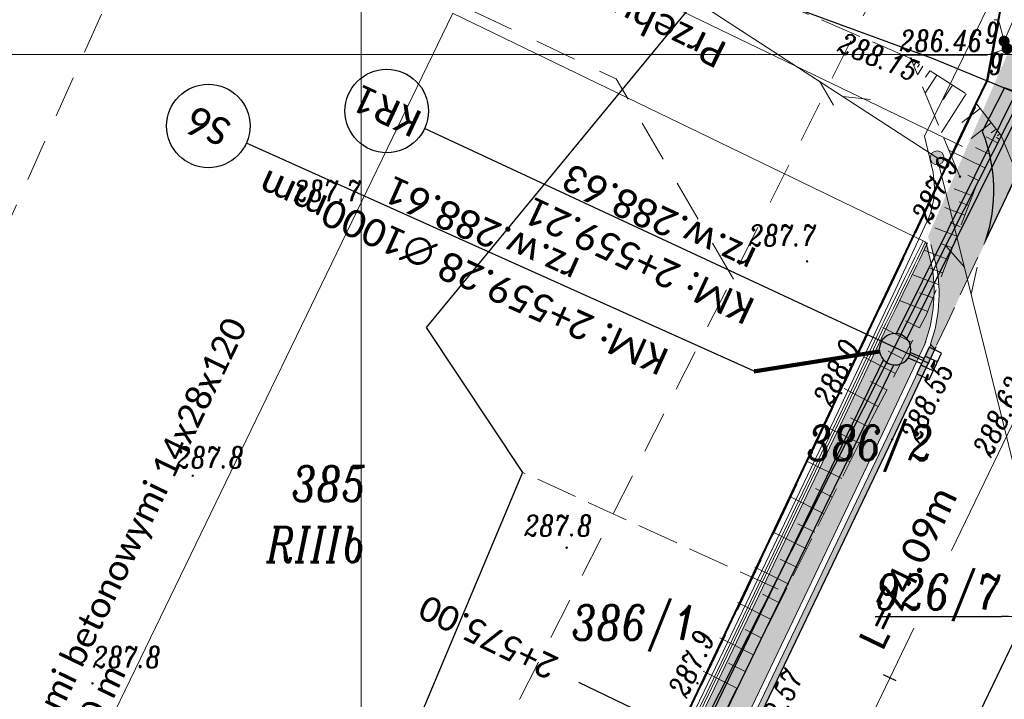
# Model space of a CAD drawing. Header units: metres. Extents: x -1 to 7476305, y 0 to 5497191.
# Tile 80 of 115: x 7475188 to 7475223, y 5496977 to 5497001. Entities that reach past the tile are written whole.
import ezdxf
from ezdxf.enums import TextEntityAlignment as Align

# ---------------------------------------------------------------- set-up
doc = ezdxf.new("R2010")
doc.units = ezdxf.units.M
for name, pattern in [('420-500', [1.5, 1, -0.5]), ('ACAD_ISO04W100', [30, 24, -3, 0, -3]), ('EGBK02-500', [2, 1.5, -0.5]), ('EGBO02-500', [2.5, 1.5, -1]), ('KTJZ01-500', [2, 1.5, -0.5])]:
    doc.linetypes.add(name, pattern=pattern)
for name, color, linetype, lineweight, true_color in [('BUBZ01_1', 7, 'Continuous', 5, 0x0a0909), ('EGBD03', 7, 'Continuous', 5, 0x0a0909), ('EGBK02', 7, 'Continuous', 5, 0x0a0909), ('EGBO02', 7, 'Continuous', 5, 0x0a0909), ('KTJZ01', 7, 'Continuous', 5, 0x0a0909), ('KTKR01', 7, 'Continuous', 5, 0x0a0909), ('RTPW01', 7, 'Continuous', 5, 0x0a0909), ('RTPW02', 7, 'Continuous', 5, 0x0a0909), ('SUPG_01', 7, 'Continuous', 5, 0x0a0909), ('SUSM04_01_T', 7, 'Continuous', 5, 0x0a0909), ('sutp', 7, 'Continuous', 5, 0x0a0909), ('SUUS25_G', 7, 'Continuous', 5, 0x0a0909), ('Warstwa 1', 7, 'Continuous', 5, 0x0a0909)]:
    doc.layers.add(name, color=color, linetype=linetype, lineweight=lineweight, true_color=true_color)
for name, color, linetype in [('C-DROGI-KORYTARZE', 7, 'Continuous'), ('C-DROGI-PRZEKROJE', 7, 'Continuous'), ('C-DROGI-SYTUACJA', 7, 'Continuous'), ('C-DROGI-SYTUACJA-ETYKIETY', 7, 'Continuous'), ('C-SIECI-RURY', 150, 'Continuous'), ('C-SIECI-STRUKTURY', 150, 'Continuous'), ('C-SIECI-STRUKTURY-ETYKIETY', 154, 'Continuous'), ('D_ naprawakonstrukcji', 7, 'Continuous'), ('D_Granice pasa drogowego', 30, '420-500'), ('d_gRANICE PODZIAŁOWE', 92, 'Continuous'), ('D_Linia charakterystyczna', 10, 'Continuous')]:
    doc.layers.add(name, color=color, linetype=linetype)
doc.layers.add('C-ROAD-TEXT', color=1, linetype='Continuous', lineweight=13)
doc.layers.add('S-5_opis_poprzeczka', color=7, linetype='Continuous', lineweight=25)
doc.styles.add('! rom po 1.8mm', font='calibri.ttf', dxfattribs={"height": 0.9})
doc.styles.add('KAMIL', font='calibri.ttf', dxfattribs={"height": 0.75})
doc.styles.add('romans_pochyl', font='calibri.ttf', dxfattribs={"height": 0.75})
doc.styles.add('Style-ITALIC_1250', font='ITALIC_1250.shx')
doc.linetypes.add('OGRODZENIE1', pattern='A,6.35,-2.54,[133,ltypeshp.shx,S=2.54,R=0,X=-2.54,Y=0],-2.54,25.4', length=36.83)
doc.dimstyles.new('! 500', dxfattribs={"dimscale": 5, "dimtxt": 0.9, "dimasz": 0.18, "dimexe": 0.08, "dimexo": 0.04, "dimgap": 0.07, "dimtad": 1, "dimzin": 1, "dimtxsty": '! rom po 1.8mm', "dimcen": 0.09, "dimclrd": 256, "dimclre": 256, "dimclrt": 256, "dimazin": 1, "dimtfac": 1, "dimtix": 1, "dimtmove": 1, "dimatfit": 1, "dimfxl": 0.2, "dimlwd": -1, "dimlwe": -1, "dimarcsym": 0})

# ---------------------------------------------------------------- blocks, each defined once
blk = doc.blocks.new('510_1')
at = {"layer": 'SUSM04_01_T', "linetype": 'Continuous', "lineweight": 13, "true_color": 0x7a7a7a}
h = blk.add_hatch(color=8, dxfattribs=at)
edge = h.paths.add_edge_path()
edge.add_arc((0, 0), 0.25, 0, 360)
at = {"layer": 'SUSM04_01_T', "color": 18, "linetype": 'Continuous', "lineweight": 13, "true_color": 0x0a0909}
blk.add_circle((0, 0), 0.25, dxfattribs=at)
blk = doc.blocks.new('SUUS25')
at = {"layer": 'SUUS25_G', "linetype": 'Continuous', "lineweight": 5, "true_color": 0xbebf00}
h = blk.add_hatch(color=52, dxfattribs=at)
edge = h.paths.add_edge_path()
edge.add_arc((0, 0), 0.2, 0, 360)
blk = doc.blocks.new('RTPW01')
at = {"layer": 'RTPW01', "linetype": 'Continuous', "lineweight": 13, "true_color": 0x0a0909}
h = blk.add_hatch(color=18, dxfattribs=at)
edge = h.paths.add_edge_path()
edge.add_arc((0, 0), 0.045, 0, 360)
blk = doc.blocks.new('RTPW02')
at = {"layer": 'RTPW02', "linetype": 'Continuous', "lineweight": 13, "true_color": 0x0a0909}
h = blk.add_hatch(color=18, dxfattribs=at)
edge = h.paths.add_edge_path()
edge.add_arc((0, 0), 0.045, 0, 360)
blk = doc.blocks.new('MDCP_klauzula')
at = {"layer": 'BUBZ01_1', "color": 252, "linetype": 'Continuous', "lineweight": 18}
for p, q in [((7475219.85, 5496999.731), (7475219.877, 5496999.774)), ((7475219.857, 5496999.605), (7475219.94, 5496999.735)), ((7475219.995, 5496999.547), (7475220.064, 5496999.655)), ((7475219.995, 5496999.272), (7475220.189, 5496999.575)), ((7475220.285, 5496999.178), (7475220.438, 5496999.416)), ((7475220.271, 5496998.608), (7475220.686, 5496999.257)), ((7475220.914, 5496998.38), (7475221.246, 5496998.899)), ((7475220.859, 5496997.196), (7475221.744, 5496998.58)), ((7475221.584, 5496997.549), (7475222.242, 5496998.061)), ((7475221.917, 5496996.982), (7475222.642, 5496997.546)), ((7475222.639, 5496997.177), (7475222.82, 5496997.318)), ((7475222.455, 5496997.035), (7475222.868, 5496996.829)), ((7475222.83, 5496997.011), (7475222.933, 5496996.959)), ((7475222.863, 5496997.076), (7475222.954, 5496997.146)), ((7475221.121, 5496996.565), (7475222.413, 5496995.919)), ((7475222.073, 5496996.658), (7475222.641, 5496996.374)), ((7475221.803, 5496995.655), (7475222.186, 5496995.464)), ((7475221.306, 5496995.17), (7475221.966, 5496994.915)), ((7475220.98, 5496994.501), (7475221.698, 5496994.223)), ((7475221.487, 5496994.702), (7475221.832, 5496994.569)), ((7475220.621, 5496993.765), (7475221.403, 5496993.463)), ((7475221.161, 5496993.954), (7475221.537, 5496993.808)), ((7475220.834, 5496993.206), (7475221.242, 5496993.048)), ((7475220.23, 5496992.962), (7475221.082, 5496992.633)), ((7475220.448, 5496992.321), (7475220.894, 5496992.149)), ((7475219.806, 5496992.093), (7475220.734, 5496991.734)), ((7475220.062, 5496991.437), (7475220.546, 5496991.249)), ((7475219.35, 5496991.156), (7475220.359, 5496990.765)), ((7475218.749, 5496990.191), (7475219.788, 5496989.644)), ((7475219.565, 5496990.431), (7475220.064, 5496990.168)), ((7475218.075, 5496989.123), (7475219.201, 5496988.53)), ((7475218.935, 5496989.34), (7475219.477, 5496989.054)), ((7475218.305, 5496988.249), (7475218.891, 5496987.94)), ((7475217.362, 5496987.992), (7475218.58, 5496987.351)), ((7475216.67, 5496986.644), (7475217.905, 5496986.025)), ((7475217.587, 5496986.935), (7475218.206, 5496986.625)), ((7475216.955, 5496985.667), (7475217.571, 5496985.359)), ((7475216.04, 5496985.375), (7475217.271, 5496984.759)), ((7475216.323, 5496984.399), (7475216.937, 5496984.092)), ((7475215.411, 5496984.106), (7475216.637, 5496983.492)), ((7475215.691, 5496983.132), (7475216.303, 5496982.825)), ((7475214.781, 5496982.837), (7475216.003, 5496982.225)), ((7475215.06, 5496981.864), (7475215.669, 5496981.558)), ((7475214.152, 5496981.568), (7475215.369, 5496980.958)), ((7475213.522, 5496980.299), (7475214.735, 5496979.692)), ((7475214.428, 5496980.596), (7475215.035, 5496980.292)), ((7475213.796, 5496979.328), (7475214.401, 5496979.025)), ((7475212.893, 5496979.03), (7475214.101, 5496978.425)), ((7475212.296, 5496977.828), (7475213.5, 5496977.225)), ((7475213.197, 5496978.127), (7475213.801, 5496977.825))]:
    blk.add_line(p, q, dxfattribs=at)
at = {"layer": 'd_gRANICE PODZIAŁOWE', "color": 96, "lineweight": 30, "flags": 128}
blk.add_lwpolyline([(7475200.594, 5496952.761), (7475222.491, 5496999.056)], dxfattribs=at)
at = {"layer": 'EGBD03', "color": 96, "linetype": 'Continuous', "lineweight": 30}
blk.add_line((7475223.74, 5496998.54), (7475200.594, 5496952.761), dxfattribs=at)
at = {"layer": 'EGBD03', "color": 96, "linetype": 'Continuous', "lineweight": 30, "flags": 128}
for points in [[(7475195.322, 5497011.875), (7475204.23, 5497005.84), (7475212.67, 5497002.75), (7475220.52, 5496999.87), (7475222.491, 5496999.056), (7475223.74, 5496998.54), (7475225.05, 5497001.25)], [(7475212.67, 5497002.75), (7475202.34, 5496990.19), (7475205.8, 5496984.98), (7475194.12, 5496957.16)], [(7475227.923, 5496979.706), (7475223.265, 5496979.803), (7475223.015, 5496979.803)]]:
    blk.add_lwpolyline(points, dxfattribs=at)
at = {"layer": 'EGBK02', "color": 252, "linetype": 'EGBK02-500', "lineweight": 18}
blk.add_line((7475214.985, 5496980.781), (7475205.8, 5496984.98), dxfattribs=at)
at = {"layer": 'EGBO02', "color": 252, "linetype": 'EGBO02-500', "lineweight": 18, "flags": 128}
blk.add_lwpolyline([(7474841.222, 5496643.003), (7474887.135, 5496580.225), (7474952.717, 5496636.531), (7475011.487, 5496696.697), (7475042.452, 5496728.267), (7475075.818, 5496754.639), (7475151.981, 5496814.306), (7475207.79, 5496879.799), (7475244.471, 5496937.344), (7475261.934, 5496992.564), (7475290.267, 5497036.604), (7475361.871, 5497109.05), (7475312.93, 5497156.379), (7475281.54, 5497123.712), (7475238.605, 5497076.129), (7475203.102, 5497029.307), (7475176.13, 5496968.87), (7475152.282, 5496929.365), (7475127.016, 5496890.885), (7475061.018, 5496837.939), (7474956.291, 5496739.91), (7474841.222, 5496643.003)], close=True, dxfattribs=at)
for points in [[(7475297.538, 5497103.825), (7475279.855, 5497088.323), (7475266.998, 5497076.027), (7475254.649, 5497064.001), (7475244.334, 5497052.497), (7475235.016, 5497036.119), (7475229.48, 5497025.04), (7475224.511, 5497014.388), (7475213.924, 5496993.12), (7475205.301, 5496976.039), (7475191.153, 5496949.431), (7475170.683, 5496910.712), (7475164.472, 5496899.278), (7475155.778, 5496887.844), (7475138.024, 5496865.445)], [(7475213.379, 5496991.922), (7475209.168, 5496999.118), (7475199.989, 5497003.474), (7475193.411, 5497007.592)]]:
    blk.add_lwpolyline(points, dxfattribs=at)
at = {"layer": 'KTJZ01', "color": 252, "linetype": 'KTJZ01-500', "lineweight": 18}
blk.add_line((7475221.519, 5496995.608), (7475219.753, 5496999.854), dxfattribs=at)
at = {"layer": 'KTJZ01', "color": 252, "linetype": 'KTJZ01-500', "lineweight": 18, "flags": 128}
for points in [[(7474940.948, 5496678.227), (7474942.744, 5496679.768), (7474947.468, 5496684.472), (7474951.738, 5496688.783), (7474958.027, 5496695.193), (7474962.097, 5496699.235), (7474965.673, 5496702.794), (7474969.754, 5496707.034), (7474981.843, 5496719.552), (7474986.871, 5496724.456), (7474990.284, 5496728.016), (7474993.046, 5496730.57), (7474995.803, 5496733.399), (7474999.755, 5496737.308), (7475005.043, 5496742.399), (7475009.082, 5496746.263), (7475016.386, 5496752.922), (7475018.661, 5496754.834), (7475020.089, 5496756.127), (7475022.831, 5496758.571), (7475025.815, 5496761.182), (7475031.927, 5496766.616), (7475037.923, 5496771.877), (7475045.276, 5496778.075), (7475048.776, 5496780.871), (7475053.275, 5496784.409), (7475057.865, 5496787.982), (7475065.68, 5496793.821), (7475071.675, 5496798.251), (7475080.197, 5496804.617), (7475085.951, 5496808.863), (7475092.068, 5496813.415), (7475094.463, 5496815.318), (7475099.029, 5496818.877), (7475104.515, 5496823.229), (7475105.014, 5496823.868), (7475110.261, 5496828.106), (7475116.671, 5496833.487), (7475121.299, 5496837.758), (7475127.388, 5496843.57), (7475133.626, 5496849.85), (7475138.23, 5496854.845), (7475143.855, 5496861.074), (7475148.205, 5496866.026), (7475154.747, 5496873.863), (7475160.368, 5496880.935), (7475164.02, 5496885.897), (7475167.465, 5496890.774), (7475169.395, 5496893.556), (7475177.645, 5496905.781), (7475183.716, 5496915.79), (7475187.356, 5496922.37), (7475191.312, 5496929.431), (7475194.505, 5496935.684), (7475198.366, 5496943.242), (7475201.584, 5496949.716), (7475204.91, 5496956.567), (7475209.898, 5496967.043), (7475214.268, 5496976.102), (7475219.085, 5496986.161), (7475221.068, 5496990.37), (7475223.563, 5496995.716), (7475227.167, 5497003.081), (7475229.52, 5497008.043), (7475233.202, 5497015.17), (7475236.644, 5497022.005), (7475242.538, 5497033.041), (7475245.538, 5497037.898), (7475247.914, 5497042.007), (7475248.707, 5497043.191), (7475252.159, 5497048.588), (7475253.518, 5497050.557), (7475256.496, 5497054.779), (7475262.407, 5497062.145), (7475264.477, 5497064.71), (7475272.511, 5497072.714), (7475276.959, 5497077.087), (7475283.019, 5497082.422), (7475288.616, 5497087.275), (7475294.096, 5497092.097)], [(7475219.753, 5496999.854), (7475214.036, 5497002.316), (7475204.396, 5497006.863)], [(7475222.998, 5496997.089), (7475221.931, 5496998.461), (7475219.753, 5496999.854)], [(7475200.788, 5496950.621), (7475204.04, 5496957.25), (7475208.957, 5496967.322), (7475213.3, 5496976.825), (7475218.339, 5496986.892), (7475220.305, 5496990.627), (7475222.153, 5496995.399), (7475222.998, 5496997.089)], [(7475223.563, 5496995.716), (7475222.998, 5496997.089)]]:
    blk.add_lwpolyline(points, dxfattribs=at)
at = {"layer": 'KTKR01', "color": 252, "linetype": 'Continuous', "lineweight": 18, "flags": 128}
blk.add_lwpolyline([(7475212.28, 5496955.66), (7475218.78, 5496969.22), (7475219.24, 5496970.13), (7475226.16, 5496984.53), (7475235.46, 5497003.82), (7475237.52, 5497008.04), (7475240.69, 5497014.3), (7475241.14, 5497015.22), (7475244.36, 5497021.44), (7475244.83, 5497022.29), (7475247.7, 5497027.63), (7475248.4, 5497028.94), (7475252.58, 5497036.21)], dxfattribs=at)
at = {"layer": 'SUPG_01', "color": 52, "linetype": 'Continuous', "lineweight": 13, "true_color": 0xbebf00, "flags": 128}
blk.add_lwpolyline([(7475235.521, 5497031.239), (7475235.7, 5497031.15), (7475235.61, 5497030.971), (7475231.133, 5497019.838), (7475226.643, 5497008.71), (7475223.104, 5497000.476), (7475223.03, 5497000.29), (7475223.213, 5497000.21), (7475223.401, 5497000.14), (7475234.08, 5496995.14), (7475234.263, 5496995.037), (7475235.477, 5496994.352), (7475235.66, 5496994.27), (7475235.583, 5496994.085), (7475230.47, 5496983.229), (7475225.216, 5496972.441), (7475219.985, 5496961.641), (7475214.723, 5496950.856)], dxfattribs=at)
at = {"layer": 'sutp', "color": 30, "linetype": 'Continuous', "lineweight": 13, "true_color": 0xff9100}
for p, q in [((7475220.702, 5496996.285), (7475195.63, 5497012.564)), ((7475216.467, 5496999.035), (7475216.973, 5496998.173)), ((7475217.305, 5496998.491), (7475218.299, 5496998.379)), ((7475220.702, 5496996.285), (7475226.53, 5496972.8)), ((7475221.677, 5496992.354), (7475221.028, 5496993.115)), ((7475221.918, 5496991.384), (7475222.137, 5496992.359))]:
    blk.add_line(p, q, dxfattribs=at)
at = {"layer": 'SUUS25_G', "color": 52, "linetype": 'Continuous', "lineweight": 13, "true_color": 0xbebf00, "flags": 128}
for points in [[(7475223.104, 5497000.476), (7475222.902, 5497001.248), (7475222.752, 5497001.248)], [(7475223.213, 5497000.21), (7475222.487, 5496999.968), (7475222.337, 5496999.968)]]:
    blk.add_lwpolyline(points, dxfattribs=at)
at = {"layer": 'Warstwa 1', "color": 252, "linetype": 'Continuous', "lineweight": 18, "flags": 128}
for points in [[(7475146.74, 5497000), (7475200, 5497000), (7475200, 5497052.372)], [(7475200, 5497049.893), (7475200, 5497000), (7475334.3, 5497000), (7475334.3, 5497000)], [(7475334.3, 5497000), (7475334.3, 5497000), (7475200, 5497000), (7475200, 5496846.668)]]:
    blk.add_lwpolyline(points, dxfattribs=at)
at = {"layer": 'RTPW01', "color": 252, "linetype": 'Continuous', "lineweight": 18}
for p in [(7475221.519, 5496995.608), (7475198.432, 5496994.263), (7475216.025, 5496992.564), (7475217.254, 5496987.821), (7475193.95, 5496984.858), (7475207.386, 5496982.272), (7475190.346, 5496977.395), (7475212.084, 5496977.4)]:
    blk.add_blockref('RTPW01', p, dxfattribs=at)
at = {"layer": 'RTPW02', "color": 252, "linetype": 'Continuous', "lineweight": 18}
for p in [(7475219.753, 5496999.854), (7475219.085, 5496986.161), (7475222.55, 5496985.695)]:
    blk.add_blockref('RTPW02', p, dxfattribs=at)
at = {"layer": 'SUSM04_01_T', "color": 252, "linetype": 'Continuous', "lineweight": 18}
blk.add_blockref('510_1', (7475220.702, 5496996.285), dxfattribs=at)
at = {"layer": 'SUUS25_G', "color": 52, "linetype": 'Continuous', "lineweight": 5, "true_color": 0xbebf00}
for p in [(7475223.104, 5497000.476), (7475223.213, 5497000.21)]:
    blk.add_blockref('SUUS25', p, dxfattribs=at)
at = {"layer": 'EGBD03', "color": 96, "linetype": 'Continuous', "lineweight": 30, "style": 'Style-ITALIC_1250', "width": 0.8}
for s, p in [('386/2', (7475216.019, 5496985.413)), ('385', (7475197.503, 5496983.947)), ('386/1', (7475207.564, 5496978.955))]:
    blk.add_text(s, height=1.25, dxfattribs=at).set_placement(p)
blk.add_text('%%u926/7%%U', height=1.25, dxfattribs=at).set_placement((7475223.015, 5496980.053), align=Align.RIGHT)
at = {"layer": 'EGBK02', "color": 252, "linetype": 'Continuous', "lineweight": 18, "style": 'Style-ITALIC_1250', "width": 0.8}
blk.add_text('RIIIb', height=1.25, dxfattribs=at).set_placement((7475196.601, 5496981.756))
at = {"layer": 'RTPW01', "color": 252, "linetype": 'Continuous', "lineweight": 18, "style": 'Style-ITALIC_1250', "width": 0.8}
for s, rotation, p in [('287.9', 64.6868, (7475220.439, 5496993.888)), ('288.0', 64.6868, (7475216.894, 5496987.307)), ('287.9', 64.9216, (7475211.69, 5496976.843))]:
    blk.add_text(s, height=0.75, rotation=rotation, dxfattribs=at).set_placement(p)
for s, p in [('287.7', (7475197.577, 5496994.725)), ('287.7', (7475213.924, 5496993.12)), ('287.8', (7475193.346, 5496985.143)), ('287.8', (7475205.862, 5496982.692)), ('287.8', (7475190.362, 5496977.968))]:
    blk.add_text(s, height=0.75, dxfattribs=at).set_placement(p)
at = {"layer": 'RTPW02', "color": 252, "linetype": 'Continuous', "lineweight": 18, "style": 'Style-ITALIC_1250', "width": 0.8}
for s, rotation, p in [('288.15', 337.992, (7475217.069, 5497000.125)), ('288.55', 64.7733, (7475220.038, 5496986.02)), ('288.62', 64.7733, (7475222.634, 5496985.485)), ('288.57', 64.7733, (7475214.642, 5496974.984))]:
    blk.add_text(s, height=0.75, rotation=rotation, dxfattribs=at).set_placement(p)
at = {"layer": 'SUUS25_G', "color": 52, "linetype": 'Continuous', "lineweight": 13, "true_color": 0xbebf00, "style": 'Style-ITALIC_1250', "width": 0.8}
for p in [(7475222.462, 5497000.651), (7475222.596, 5496999.535)]:
    blk.add_text('g', height=0.75, dxfattribs=at).set_placement(p)
blk.add_text('%%u286.46%%U', height=0.75, dxfattribs=at).set_placement((7475222.337, 5497000.118), align=Align.RIGHT)
blk = doc.blocks.new('*D181')
at = {"layer": 'Defpoints', "color": 0, "lineweight": 30, "transparency": 16777216}
for p in [(7475220.296, 5496993.255, 288.171), (7475178.57, 5496950.364), (7475195.579, 5496942.14, 288.826)]:
    blk.add_point(p, dxfattribs=at)
at = {"layer": 'RTPW01', "transparency": 16777216}
for p, q in [((7475220.292, 5496993.257), (7475203.279, 5497001.483)), ((7475203.279, 5497001.464), (7475178.578, 5496950.381)), ((7475195.576, 5496942.141), (7475178.563, 5496950.368))]:
    blk.add_line(p, q, dxfattribs=at)
at = {"layer": 'RTPW01', "lineweight": 30, "transparency": 16777216}
for points in [[(7475203.276, 5497001.465), (7475203.281, 5497001.462), (7475203.287, 5497001.48)], [(7475178.575, 5496950.382), (7475178.581, 5496950.379), (7475178.57, 5496950.364)]]:
    blk.add_solid(points, dxfattribs=at)
at = {"layer": 'RTPW01', "lineweight": 30, "transparency": 16777216, "insert": (7475189.718, 5496976.507), "char_height": 0.9, "attachment_point": 5, "rotation": 64.1943, "style": '! rom po 1.8mm'}
blk.add_mtext('proj. umocnienie palisadami betonowymi 14x28x120\\P57,0 m', dxfattribs=at)
blk = doc.blocks.new('AeccTickLine')
at = {"color": 0, "linetype": 'ByBlock', "lineweight": -2}
blk.add_line((0, 1), (0, -1), dxfattribs=at)
blk = doc.blocks.new('kratka')
at = {"color": 0}
for p, q in [((-0.35, 0.5), (-0.35, -0.5)), ((0.35, -0.5), (0.35, 0.5))]:
    blk.add_line(p, q, dxfattribs=at)
blk.add_lwpolyline([(-1.05, -0.5), (1.05, -0.5), (1.05, 0.5), (-1.05, 0.5)], close=True, dxfattribs=at)
blk = doc.blocks.new('AeccTickCircle')
at = {"color": 0, "linetype": 'ByBlock', "lineweight": -2}
blk.add_circle((0, 0), 0.5, dxfattribs=at)

msp = doc.modelspace()

# ---------------------------------------------------------------- hatches: boundary and pattern name
at = {"layer": 'D_ naprawakonstrukcji', "lineweight": 30, "transparency": 33554687}
h = msp.add_hatch(color=8, dxfattribs=at)
h.dxf.hatch_style = 1
edge = h.paths.add_edge_path()
edge.add_arc((7475215.323, 5496991.386), 5.448, -21.4514, 22.2263, ccw=False)
edge.add_line((7475220.393, 5496989.393), (7475220.562, 5496989.299))
edge.add_line((7475220.562, 5496989.299), (7475225.214, 5496999.12))
edge.add_line((7475225.214, 5496999.12), (7475223.249, 5497000.075))
edge.add_line((7475223.249, 5497000.075), (7475220.366, 5496993.446))

# ---------------------------------------------------------------- linework, layer by layer
at = {"layer": 'D_ naprawakonstrukcji', "color": 251, "lineweight": 30, "true_color": 0x636466, "flags": 128}
msp.add_lwpolyline([(7475222.426, 5496993.281), (7475224.775, 5496998.194), (7475223.115, 5496998.798), (7475222.318, 5496997.225, -0.177389)], format="xyb", close=True, dxfattribs=at)
at = {"layer": 'D_ naprawakonstrukcji', "color": 18, "lineweight": 30, "true_color": 0x000000, "flags": 128}
msp.add_lwpolyline([(7475222.104, 5496998.239), (7475217.488, 5496988.479), (7475214.662, 5496982.503), (7475211.997, 5496976.871), (7475210.402, 5496973.497), (7475207.108, 5496966.534), (7475200.594, 5496952.761)], dxfattribs=at)
at = {"layer": 'D_Granice pasa drogowego', "lineweight": 50, "ltscale": 2, "flags": 128}
msp.add_lwpolyline([(7474871.194, 5496602.021), (7474875.844, 5496605.985), (7474886.51, 5496614.328), (7474893.187, 5496619.551), (7474906.364, 5496629.859), (7474908.002, 5496630.38), (7474914.804, 5496638.74), (7474928.905, 5496651.777), (7474946.406, 5496669.552), (7474957.321, 5496680.639), (7474994.148, 5496718.045), (7475014.642, 5496738.841), (7475028.014, 5496750.844), (7475033.755, 5496755.998), (7475037.841, 5496759.479), (7475046.672, 5496767.002), (7475050.423, 5496770.198), (7475056.626, 5496775.2), (7475065.197, 5496781.478), (7475069.506, 5496784.668), (7475083.953, 5496795.64), (7475091.313, 5496801.229), (7475097.69, 5496806.073), (7475103.398, 5496810.407), (7475110.576, 5496816.081), (7475114.68, 5496819.326), (7475120.064, 5496824.042), (7475130.991, 5496833.37), (7475144.36, 5496846.35), (7475159.914, 5496864.742), (7475165.321, 5496871.433), (7475168.549, 5496875.377), (7475175.09, 5496884.328), (7475189.457, 5496903.989), (7475193.179, 5496911.075), (7475198.108, 5496920.456), (7475202.904, 5496929.586), (7475209.984, 5496944.676), (7475224.229, 5496974.661), (7475228.871, 5496985.456), (7475234.774, 5496999.181), (7475235.211, 5497000), (7475244.883, 5497018.143), (7475247.158, 5497021.622), (7475253.509, 5497032.362), (7475263.655, 5497046.357), (7475275.03, 5497059.7), (7475278.404, 5497063.267), (7475280.249, 5497065.127), (7475283.737, 5497068.192), (7475289.77, 5497074.68), (7475292.049, 5497076.649), (7475298.288, 5497082.039), (7475318.081, 5497097.784), (7475318.6, 5497101.12), (7475308.342, 5497109.277), (7475299.764, 5497105.915), (7475300.031, 5497102.685), (7475290.434, 5497094.878), (7475285.765, 5497091.08), (7475277.631, 5497083.259), (7475263.588, 5497069.572), (7475259.571, 5497065.54), (7475255.16, 5497060.7), (7475248.447, 5497051.193), (7475241.071, 5497040.575), (7475236.851, 5497034.5), (7475232.87, 5497026.192), (7475228.603, 5497017.286), (7475222.129, 5497003.773), (7475221.6, 5497002.67), (7475223.058, 5497002.07), (7475222.491, 5496999.056), (7475222.104, 5496998.239), (7475217.488, 5496988.479), (7475214.662, 5496982.503), (7475211.997, 5496976.871), (7475210.402, 5496973.497), (7475207.108, 5496966.534), (7475200.594, 5496952.761), (7475195.041, 5496942.357), (7475186.706, 5496926.741), (7475181.863, 5496917.665), (7475180.812, 5496915.697), (7475174.258, 5496906.159), (7475161.354, 5496887.311), (7475156.287, 5496881.059), (7475137.148, 5496857.357), (7475129.378, 5496848.794), (7475126.377, 5496845.473), (7475122.357, 5496841.906), (7475113.346, 5496833.897), (7475108.201, 5496829.327), (7475103.572, 5496825.562), (7475101.251, 5496823.675), (7475097.151, 5496820.343), (7475092.412, 5496817.061), (7475083.189, 5496810.712), (7475063.35, 5496796.429), (7475055.25, 5496790.597), (7475035.25, 5496773.04), (7475032.26, 5496770.67), (7475010.572, 5496750.962), (7475002.025, 5496743.149), (7474993.311, 5496735.182), (7474991.33, 5496733.29), (7474987.11, 5496729.262), (7474981.728, 5496724.125), (7474978.688, 5496721.224), (7474975.041, 5496717.744), (7474967.615, 5496710.352), (7474955.357, 5496698.026), (7474948.808, 5496691.442), (7474943.173, 5496685.776), (7474941.426, 5496684.019), (7474940.056, 5496682.642), (7474939.655, 5496682.287), (7474931.483, 5496675.053), (7474923.147, 5496667.674), (7474919.881, 5496664.783), (7474908.976, 5496655.13), (7474905.9, 5496652.407), (7474901.86, 5496653.48)], dxfattribs=at)

# ---------------------------------------------------------------- dimensions: what is measured, and where the dimension line sits
at = {"layer": 'RTPW01', "color": 18, "lineweight": 30, "true_color": 0x000000}
dim = msp.add_aligned_dim(p1=(7475220.296, 5496993.255, 288.171), p2=(7475195.579, 5496942.14, 288.826), distance=-18.893, text='proj. umocnienie palisadami betonowymi 14x28x120\\P57,0 m', dimstyle='! 500', override={"dimscale": 0.1}, dxfattribs=at)
dim.commit()
dim.dimension.update_dxf_attribs({"geometry": '*D181', "text_midpoint": (7475189.718, 5496976.507)})

# ---------------------------------------------------------------- next in the draw order: block references
msp.add_blockref('MDCP_klauzula', (0, 0), dxfattribs=at)

# ---------------------------------------------------------------- next in the draw order: hatches: boundary and pattern name
at = {"layer": 'C-DROGI-KORYTARZE', "linetype": 'Continuous', "lineweight": -3, "true_color": 0xfeeab9}
for points in [[(7475220.355, 5496993.227), (7475220.512, 5496992.405), (7475220.554, 5496992.109), (7475220.588, 5496991.611), (7475220.589, 5496991.432), (7475220.555, 5496990.865), (7475220.454, 5496990.271), (7475220.442, 5496990.218), (7475220.282, 5496989.672), (7475218.942, 5496990.319), (7475219.187, 5496990.824), (7475219.21, 5496990.871), (7475219.463, 5496991.392), (7475219.693, 5496991.864), (7475219.763, 5496992.009), (7475219.953, 5496992.399), (7475220.061, 5496992.623), (7475220.296, 5496993.255), (7475220.355, 5496993.227)], [(7475220.294, 5496989.667), (7475220.254, 5496989.581), (7475218.725, 5496986.335), (7475213.908, 5496976.276), (7475213.211, 5496974.832), (7475209.538, 5496967.217), (7475204.55, 5496956.741), (7475202.391, 5496952.295), (7475201.224, 5496949.89), (7475200.992, 5496949.424), (7475198.009, 5496943.422), (7475195.716, 5496938.934), (7475194.376, 5496939.607), (7475196.668, 5496944.095), (7475199.641, 5496950.076), (7475199.873, 5496950.541), (7475201.04, 5496952.946), (7475203.199, 5496957.392), (7475208.187, 5496967.868), (7475211.86, 5496975.483), (7475212.557, 5496976.927), (7475217.374, 5496986.986), (7475218.903, 5496990.233), (7475218.943, 5496990.318), (7475220.294, 5496989.667)]]:
    msp.add_hatch(color=254, dxfattribs=at).paths.add_polyline_path(points, flags=0)
at = {"layer": 'C-DROGI-PRZEKROJE', "linetype": 'Continuous', "lineweight": -3}
msp.add_hatch(color=5, dxfattribs=at).paths.add_polyline_path([(7475220.655, 5496989.493), (7475220.614, 5496989.407), (7475219.085, 5496986.161), (7475214.268, 5496976.102), (7475213.571, 5496974.658), (7475209.898, 5496967.043), (7475204.91, 5496956.567), (7475202.751, 5496952.121), (7475201.584, 5496949.716), (7475201.353, 5496949.25), (7475198.366, 5496943.242), (7475196.073, 5496938.754), (7475195.894, 5496938.844), (7475198.187, 5496943.332), (7475201.172, 5496949.337), (7475201.403, 5496949.803), (7475202.571, 5496952.208), (7475204.729, 5496956.654), (7475209.717, 5496967.13), (7475213.391, 5496974.745), (7475214.087, 5496976.189), (7475218.904, 5496986.248), (7475220.434, 5496989.494), (7475220.474, 5496989.58), (7475220.655, 5496989.493)], flags=0)

# ---------------------------------------------------------------- next in the draw order: linework, layer by layer
at = {"layer": 'C-DROGI-KORYTARZE', "color": 202, "linetype": 'OGRODZENIE1', "lineweight": 15, "ltscale": 0.1}
for points in [[(7475220.284, 5496993.261, 289.283), (7475219.991, 5496992.656, 289.444), (7475219.882, 5496992.433, 289.502), (7475219.693, 5496992.043, 289.597), (7475219.622, 5496991.898, 289.632), (7475219.393, 5496991.426, 289.74), (7475219.14, 5496990.905, 289.801), (7475219.117, 5496990.857, 289.803), (7475218.872, 5496990.353, 289.812)], [(7475218.872, 5496990.353, 289.812), (7475218.82, 5496990.273, 289.796), (7475217.291, 5496987.026, 289.811), (7475212.474, 5496976.967, 289.826), (7475211.777, 5496975.523, 289.699), (7475208.104, 5496967.908, 289.845), (7475203.116, 5496957.432, 289.891), (7475200.957, 5496952.986, 289.857), (7475199.79, 5496950.581, 289.889), (7475199.558, 5496950.116, 289.856), (7475196.586, 5496944.136, 289.959), (7475194.293, 5496939.648, 289.929)]]:
    msp.add_polyline3d(points, dxfattribs=at)
at = {"layer": 'C-DROGI-PRZEKROJE', "color": 10, "linetype": 'Continuous', "lineweight": 15, "ltscale": 0.3}
for points in [[(7475223.705, 5497004.122, 288.512), (7475220.241, 5496997.063, 288.407), (7475220.561, 5496995.756, 288.588), (7475220.604, 5496995.226, 288.6), (7475220.599, 5496995.067, 288.606), (7475220.586, 5496994.909, 288.612), (7475220.565, 5496994.752, 288.618), (7475220.536, 5496994.596, 288.624), (7475220.5, 5496994.441, 288.629), (7475220.456, 5496994.289, 288.635), (7475220.405, 5496994.139, 288.641), (7475220.405, 5496994.139, 288.641), (7475219.122, 5496991.366, 288.657), (7475217.144, 5496987.167, 288.671), (7475212.33, 5496977.116, 288.686), (7475211.635, 5496975.674, 288.559), (7475207.959, 5496968.055, 288.705), (7475202.972, 5496957.581, 288.751), (7475200.817, 5496953.141, 288.717)], [(7475220.355, 5496993.227, 288.173), (7475220.061, 5496992.623, 288.334), (7475219.953, 5496992.399, 288.392), (7475219.763, 5496992.009, 288.487), (7475219.693, 5496991.864, 288.522), (7475219.463, 5496991.392, 288.63), (7475219.21, 5496990.871, 288.691), (7475219.187, 5496990.824, 288.693), (7475218.942, 5496990.319, 288.702)], [(7475220.296, 5496993.255, 288.171), (7475220.512, 5496992.405, 288.324), (7475220.554, 5496992.109, 288.378), (7475220.588, 5496991.611, 288.469), (7475220.589, 5496991.432, 288.502), (7475220.555, 5496990.865, 288.606), (7475220.454, 5496990.271, 288.664), (7475220.442, 5496990.218, 288.665), (7475220.282, 5496989.672, 288.673)], [(7475220.476, 5496993.168, 288.031), (7475220.692, 5496992.318, 288.184), (7475220.734, 5496992.023, 288.238), (7475220.768, 5496991.524, 288.329), (7475220.77, 5496991.345, 288.362), (7475220.735, 5496990.778, 288.466), (7475220.634, 5496990.184, 288.524), (7475220.622, 5496990.132, 288.525), (7475220.462, 5496989.586, 288.533)], [(7475218.942, 5496990.319, 288.702), (7475218.903, 5496990.233, 288.686), (7475217.374, 5496986.986, 288.701), (7475212.557, 5496976.927, 288.716), (7475211.86, 5496975.483, 288.589), (7475208.187, 5496967.868, 288.735), (7475203.199, 5496957.392, 288.781), (7475201.04, 5496952.946, 288.747), (7475199.873, 5496950.541, 288.779), (7475199.641, 5496950.076, 288.746), (7475196.668, 5496944.095, 288.849), (7475194.376, 5496939.607, 288.819)], [(7475220.282, 5496989.672, 288.673), (7475220.254, 5496989.581, 288.656), (7475218.725, 5496986.335, 288.671), (7475213.908, 5496976.276, 288.686), (7475213.211, 5496974.832, 288.559), (7475209.538, 5496967.217, 288.705), (7475204.55, 5496956.741, 288.751), (7475202.391, 5496952.295, 288.717), (7475201.224, 5496949.89, 288.749), (7475200.992, 5496949.424, 288.716), (7475198.009, 5496943.422, 288.819), (7475195.716, 5496938.934, 288.789)], [(7475220.475, 5496989.58, 288.516), (7475220.434, 5496989.494, 288.516), (7475218.905, 5496986.248, 288.531), (7475214.088, 5496976.189, 288.546), (7475213.391, 5496974.745, 288.419), (7475209.718, 5496967.13, 288.565), (7475204.73, 5496956.654, 288.611), (7475202.571, 5496952.208, 288.577), (7475201.404, 5496949.803, 288.609), (7475201.172, 5496949.337, 288.576), (7475198.187, 5496943.332, 288.679), (7475195.895, 5496938.844, 288.649)], [(7475220.462, 5496989.586, 288.533), (7475220.614, 5496989.407, 288.536), (7475219.085, 5496986.161, 288.551), (7475214.268, 5496976.102, 288.566), (7475213.571, 5496974.658, 288.439), (7475209.898, 5496967.043, 288.585), (7475204.91, 5496956.567, 288.631), (7475202.751, 5496952.121, 288.597), (7475201.584, 5496949.716, 288.629), (7475201.353, 5496949.25, 288.596), (7475198.366, 5496943.242, 288.699), (7475196.073, 5496938.754, 288.669)]]:
    msp.add_polyline3d(points, dxfattribs=at)
at = {"layer": 'C-DROGI-PRZEKROJE', "color": 30, "linetype": 'Continuous', "lineweight": 15}
for points in [[(7475220.192, 5496993.305, 288.173), (7475219.899, 5496992.701, 288.334), (7475219.79, 5496992.478, 288.392), (7475219.601, 5496992.087, 288.487), (7475219.531, 5496991.942, 288.522), (7475219.301, 5496991.47, 288.63), (7475219.048, 5496990.949, 288.691), (7475219.025, 5496990.902, 288.693), (7475218.78, 5496990.397, 288.702)], [(7475220.355, 5496993.227, 288.173), (7475220.061, 5496992.623, 288.334), (7475219.953, 5496992.399, 288.392), (7475219.763, 5496992.009, 288.487), (7475219.693, 5496991.864, 288.522), (7475219.463, 5496991.392, 288.63), (7475219.21, 5496990.871, 288.691), (7475219.187, 5496990.824, 288.693), (7475218.942, 5496990.319, 288.702)], [(7475218.78, 5496990.397, 288.702), (7475218.741, 5496990.311, 288.686), (7475217.212, 5496987.065, 288.701), (7475212.395, 5496977.006, 288.716), (7475211.698, 5496975.562, 288.589), (7475208.025, 5496967.947, 288.735), (7475203.037, 5496957.471, 288.781), (7475200.878, 5496953.024, 288.747), (7475199.711, 5496950.62, 288.779), (7475199.479, 5496950.154, 288.746), (7475196.507, 5496944.176, 288.849), (7475194.215, 5496939.688, 288.819)], [(7475218.942, 5496990.319, 288.702), (7475218.903, 5496990.233, 288.686), (7475217.374, 5496986.986, 288.701), (7475212.557, 5496976.927, 288.716), (7475211.86, 5496975.483, 288.589), (7475208.187, 5496967.868, 288.735), (7475203.199, 5496957.392, 288.781), (7475201.04, 5496952.946, 288.747), (7475199.873, 5496950.541, 288.779), (7475199.641, 5496950.076, 288.746), (7475196.668, 5496944.095, 288.849), (7475194.376, 5496939.607, 288.819)]]:
    msp.add_polyline3d(points, dxfattribs=at)
at = {"layer": 'C-DROGI-PRZEKROJE', "color": 1, "linetype": 'Continuous', "lineweight": 15}
for points in [[(7475220.296, 5496993.255, 288.171), (7475220.512, 5496992.405, 288.324), (7475220.554, 5496992.109, 288.378), (7475220.588, 5496991.611, 288.469), (7475220.589, 5496991.432, 288.502), (7475220.555, 5496990.865, 288.606), (7475220.454, 5496990.271, 288.664), (7475220.442, 5496990.218, 288.665), (7475220.282, 5496989.672, 288.673)], [(7475220.476, 5496993.168, 288.031), (7475220.692, 5496992.318, 288.184), (7475220.734, 5496992.023, 288.238), (7475220.768, 5496991.524, 288.329), (7475220.77, 5496991.345, 288.362), (7475220.735, 5496990.778, 288.466), (7475220.634, 5496990.184, 288.524), (7475220.622, 5496990.132, 288.525), (7475220.462, 5496989.586, 288.533)], [(7475220.294, 5496989.667, 288.656), (7475220.254, 5496989.581, 288.656), (7475218.725, 5496986.335, 288.671), (7475213.908, 5496976.276, 288.686), (7475213.211, 5496974.832, 288.559), (7475209.538, 5496967.217, 288.705), (7475204.55, 5496956.741, 288.751), (7475202.391, 5496952.295, 288.717), (7475201.224, 5496949.89, 288.749), (7475200.992, 5496949.424, 288.716), (7475198.009, 5496943.422, 288.819), (7475195.716, 5496938.934, 288.789)]]:
    msp.add_polyline3d(points, dxfattribs=at)
at = {"layer": 'C-DROGI-PRZEKROJE', "color": 7, "linetype": 'Continuous', "lineweight": -3}
msp.add_polyline3d([(7475220.655, 5496989.493, 288.516), (7475220.614, 5496989.407, 288.516), (7475219.085, 5496986.161, 288.531), (7475214.268, 5496976.102, 288.546), (7475213.571, 5496974.658, 288.419), (7475209.898, 5496967.043, 288.565), (7475204.91, 5496956.567, 288.611), (7475202.751, 5496952.121, 288.577), (7475201.584, 5496949.716, 288.609), (7475201.353, 5496949.25, 288.576), (7475198.366, 5496943.242, 288.679), (7475196.073, 5496938.754, 288.649)], dxfattribs=at)
at = {"layer": 'C-DROGI-SYTUACJA', "color": 1, "linetype": 'ACAD_ISO04W100', "lineweight": 15, "ltscale": 0.5, "flags": 128}
msp.add_lwpolyline([(7475254.845, 5497046.208), (7475248.193, 5497035.955), (7475236.767, 5497014.427), (7475204.581, 5496947.694), (7475194.212, 5496927.054), (7475192.33, 5496923.641)], dxfattribs=at)
at = {"layer": 'C-DROGI-SYTUACJA', "color": 7, "linetype": 'Continuous', "lineweight": 30}
msp.add_polyline3d([(7475212.28, 5496955.66, 288.755), (7475218.78, 5496969.22, 288.714), (7475219.24, 5496970.13, 288.714), (7475226.16, 5496984.53, 288.65), (7475235.46, 5497003.82, 288.534), (7475237.52, 5497008.04, 288.627), (7475240.69, 5497014.3, 288.559), (7475241.14, 5497015.22, 288.549), (7475244.36, 5497021.44, 288.564), (7475244.83, 5497022.29, 288.561), (7475247.7, 5497027.63, 288.539), (7475248.4, 5497028.94, 288.523), (7475252.58, 5497036.21, 288.506)], dxfattribs=at)
at = {"layer": 'C-ROAD-TEXT', "color": 1, "linetype": 'Continuous', "lineweight": 13}
msp.add_line((7475221.615, 5496996.692), (7475183.335, 5497015.155), dxfattribs=at)
at = {"layer": 'C-SIECI-RURY', "color": 150, "linetype": 'Continuous', "lineweight": 30}
for p, q in [((7475219.233, 5496989.969), (7475228.826, 5497009.29)), ((7475219.607, 5496989.784), (7475229.2, 5497009.104)), ((7475219.739, 5496989.29), (7475220.226, 5496989.086)), ((7475192.757, 5496935.298), (7475218.77, 5496989.025)), ((7475193.133, 5496935.116), (7475219.146, 5496988.843)), ((7475219.657, 5496989.093), (7475220.136, 5496988.892))]:
    msp.add_line(p, q, dxfattribs=at)
at = {"layer": 'C-SIECI-STRUKTURY', "color": 150, "linetype": 'Continuous', "lineweight": 30}
for start, end in [(65.791, 245.791), (245.791, 65.791)]:
    msp.add_arc((7475219.186, 5496989.406), 0.565, start, end, dxfattribs=at)
at = {"layer": 'C-SIECI-STRUKTURY-ETYKIETY', "color": 154, "linetype": 'Continuous', "lineweight": -3}
for p, q in [((7475220.412, 5496988.893, 288.631), (7475202.281, 5496997.335, 288.631)), ((7475214.119, 5496988.613, 288.606), (7475195.878, 5496996.815, 288.606))]:
    msp.add_line(p, q, dxfattribs=at)
at = {"layer": 'D_Linia charakterystyczna', "color": 212, "linetype": 'Continuous', "lineweight": 40, "true_color": 0xd200d2}
msp.add_polyline3d([(7475200.594, 5496952.761, 288.142), (7475207.108, 5496966.534, 287.955), (7475210.402, 5496973.497, 288.01), (7475211.997, 5496976.871, 288.001), (7475214.662, 5496982.503, 287.991), (7475215.596, 5496984.48, 287.966), (7475217.488, 5496988.479, 287.916), (7475222.104, 5496998.239, 288.346), (7475222.491, 5496999.056, 288.352), (7475223.058, 5497002.07, 288.304), (7475222.495, 5497002.302, 288.251), (7475221.6, 5497002.67, 288.271), (7475221.908, 5497003.313, 287.816), (7475222.129, 5497003.773, 288.97), (7475222.362, 5497004.26, 0), (7475236.851, 5497034.5, 287.894)], dxfattribs=at)
at = {"layer": 'D_Linia charakterystyczna', "color": 10, "linetype": 'Continuous', "lineweight": -3, "ltscale": 0.1}
msp.add_polyline3d([(7475222.104, 5496998.239, 288.346), (7475217.488, 5496988.479, 287.916), (7475215.596, 5496984.48, 287.966), (7475214.662, 5496982.503, 287.991), (7475211.997, 5496976.871, 288.001), (7475210.402, 5496973.497, 288.01), (7475207.108, 5496966.534, 287.955), (7475200.594, 5496952.761, 288.142)], dxfattribs=at)
at = {"layer": 'D_Linia charakterystyczna', "color": 10, "linetype": 'Continuous', "lineweight": 30, "ltscale": 0.1}
msp.add_polyline3d([(7475222.104, 5496998.239, 0), (7475217.488, 5496988.479, -0.43), (7475214.662, 5496982.503, -0.355), (7475211.997, 5496976.871, -0.345), (7475210.402, 5496973.497, -0.336), (7475205.074, 5496962.233, 0), (7475200.594, 5496952.761, -0.223)], dxfattribs=at)
at = {"layer": 'S-5_opis_poprzeczka', "color": 7, "linetype": 'Continuous', "lineweight": 25}
msp.add_lwpolyline([(7475217.729, 5496972.653), (7475216.828, 5496973.087), (7475207.821, 5496977.431)], dxfattribs=at)

# ---------------------------------------------------------------- next in the draw order: block references
at = {"layer": 'C-DROGI-SYTUACJA-ETYKIETY', "color": 7, "linetype": 'Continuous', "lineweight": 30, "xscale": 0.25, "yscale": 0.25, "zscale": 0.25, "rotation": 244.2511400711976}
msp.add_blockref('AeccTickLine', (7475219.001, 5496977.591), dxfattribs=at)
at = {"layer": 'C-SIECI-STRUKTURY', "color": 150, "linetype": 'Continuous', "lineweight": 30, "xscale": 0.4999999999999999, "yscale": 0.4999999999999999, "zscale": 0.4999999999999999, "rotation": 245.0324369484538}
msp.add_blockref('kratka', (7475220.412, 5496988.893, 288.631), dxfattribs=at)
at = {"layer": 'C-SIECI-STRUKTURY-ETYKIETY', "color": 154, "linetype": 'Continuous', "lineweight": -3, "xscale": 3, "yscale": 3, "zscale": 3}
for p, rotation in [((7475200.921, 5496997.968, 288.631), 155.0324369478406), ((7475194.51, 5496997.43, 288.606), 155.7909697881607)]:
    msp.add_blockref('AeccTickCircle', p, dxfattribs=dict(at, rotation=rotation))

# ---------------------------------------------------------------- next in the draw order: texts
at = {"layer": 'C-DROGI-SYTUACJA-ETYKIETY', "color": 7, "linetype": 'Continuous', "lineweight": -3, "insert": (7475220.111, 5496981.332), "char_height": 1, "attachment_point": 8, "rotation": 64.2511, "style": 'KAMIL'}
msp.add_mtext('L=74.09m', dxfattribs=at)
at = {"layer": 'C-ROAD-TEXT', "color": 1, "linetype": 'Continuous', "lineweight": 13, "insert": (7475183.673, 5497014.992), "char_height": 1, "attachment_point": 6, "rotation": 154.2511, "style": 'KAMIL'}
msp.add_mtext('{\\C1;Przebudowa skrzyżowania z drogą gminną\\fCalibri|b0|i0|c238|p34;  290263K\\fCalibri|b0|i0|c0|p34;  \\PKM: 2+551.7}', dxfattribs=at)
at = {"layer": 'C-SIECI-STRUKTURY-ETYKIETY', "color": 154, "linetype": 'Continuous', "lineweight": -3, "char_height": 1, "style": 'KAMIL'}
for s, insert, attachment_point, rotation in [('KR1', (7475200.921, 5496997.968, 288.631), 5, 155.0324), ('S6', (7475194.51, 5496997.43, 288.606), 5, 155.791), ('KM: 2+559.28{\\fCalibri|b0|i0|c238|p34; }∅{\\fCalibri|b0|i0|c238|p34;1000mm}\\Prz.{\\fCalibri|b0|i0|c238|p34;w}.288.61', (7475204.548, 5496994.15, 288.606), 8, 155.791), ('KM: 2+559.21\\Prz.w.288.63', (7475210.915, 5496994.556, 288.631), 8, 155.0324)]:
    msp.add_mtext(s, dxfattribs=dict(at, insert=insert, attachment_point=attachment_point, rotation=rotation))
at = {"layer": 'S-5_opis_poprzeczka', "color": 7, "linetype": 'Continuous', "lineweight": 25, "insert": (7475202.372, 5496980.615), "char_height": 0.9, "attachment_point": 9, "rotation": 154.2511, "style": 'romans_pochyl'}
msp.add_mtext('{\\fCalibri|b0|i0|c238|p34;\\C256;2+575.00}', dxfattribs=at)

# ---------------------------------------------------------------- next in the draw order: leaders
at = {"layer": 'C-SIECI-STRUKTURY-ETYKIETY', "color": 154, "linetype": 'Continuous', "lineweight": -3}
msp.add_leader([(7475218.628, 5496989.319, 288.606), (7475214.169, 5496988.613, 288.606), (7475214.119, 5496988.613, 288.606)], dimstyle='! 500', override={"dimscale": 1, "dimasz": 0.05, "dimclrd": 256, "dimldrblk": 'DotSmall', "dimlwd": 65535}, dxfattribs=at)

doc.saveas('drawing.dxf')
